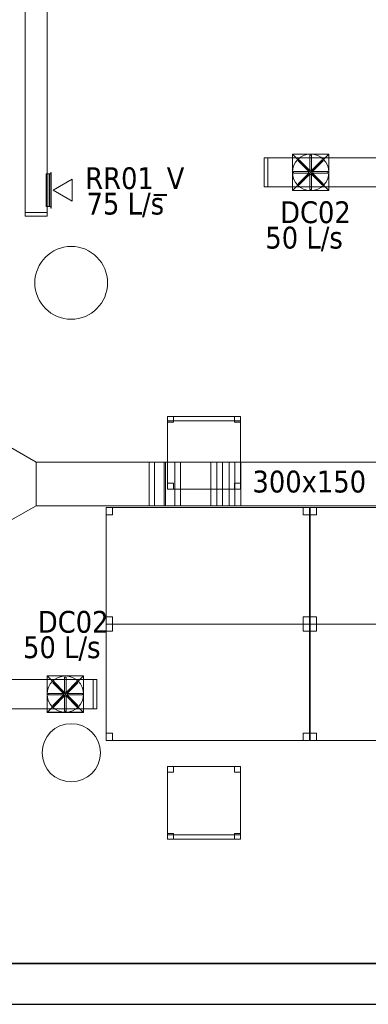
# Model space of a CAD drawing. Header units: metres. Extents: x 397.7 to 427.5, y 12.7 to 28.4.
# Tile 130 of 142: x 420.6 to 423, y 12.8 to 19.6. Entities that reach past the tile are written whole.
import ezdxf

# ---------------------------------------------------------------- set-up
doc = ezdxf.new("R2010")
doc.units = ezdxf.units.M
doc.layers.add('01_SUELOS', color=7, linetype='Continuous', lineweight=25, true_color=0x007f00)
for name, color, linetype, lineweight in [('02_MOBILIARIO', 7, 'Continuous', 18), ('A-COLS-____-MCUT', 7, 'Continuous', 18), ('A-COLS-____-OTLN', 7, 'Continuous', 18), ('A-DETL-____-MBND', 7, 'Continuous', 18), ('A-DETL-GENF-OTLN', 7, 'Continuous', 18), ('A-WALL-____-MCUT', 7, 'Continuous', 25), ('A-WALL-____-OTLN', 7, 'Continuous', 25), ('M-HVAC-CDFF-IDEN', 7, 'Continuous', 30), ('M-HVAC-CDFF-OTLN', 7, 'Continuous', 18), ('M-HVAC-DUCT-IDEN', 7, 'Continuous', 30), ('M-HVAC-DUCT-OTLN', 7, 'Continuous', 18)]:
    doc.layers.add(name, color=color, linetype=linetype, lineweight=lineweight)
doc.styles.add('Tahoma_2', font='tahoma.ttf', dxfattribs={"height": 0.15})

# ---------------------------------------------------------------- blocks, each defined once
blk = doc.blocks.new('Family - Taula 140X80_P2-152718-05_CLI_AIRE_P2')
at = {"layer": 'A-DETL-____-MBND', "color": 253, "true_color": 0xaaaaaa}
for p, q in [((0, 0), (0, 0.8001)), ((0, 0.8001), (1.3973, 0.8001)), ((1.3973, 0.8001), (0, 0.8001)), ((0, 0.8001), (0, 0)), ((0, 0.7501), (0, 0.8001)), ((0, 0.8001), (0.0437, 0.8001)), ((0.0437, 0.8001), (0, 0.8001)), ((0, 0.8001), (0, 0.7501)), ((0.0437, 0.7501), (0, 0.7501)), ((0, 0.7501), (0.0437, 0.7501)), ((0.0437, 0.8001), (0.0437, 0.7501)), ((0.0437, 0.7501), (0.0437, 0.8001)), ((1.3536, 0.7501), (1.3536, 0.8001)), ((1.3536, 0.8001), (1.3973, 0.8001)), ((1.3973, 0.8001), (1.3536, 0.8001)), ((1.3536, 0.8001), (1.3536, 0.7501)), ((1.3973, 0.7501), (1.3536, 0.7501)), ((1.3536, 0.7501), (1.3973, 0.7501)), ((1.3973, 0.8001), (1.3973, 0)), ((1.3973, 0), (1.3973, 0.8001)), ((1.3973, 0.8001), (1.3973, 0.7501)), ((1.3973, 0.7501), (1.3973, 0.8001)), ((0, 0), (0, 0.05)), ((0, 0.05), (0.0437, 0.05)), ((0.0437, 0.05), (0, 0.05)), ((0, 0.05), (0, 0)), ((1.3973, 0), (0, 0)), ((0, 0), (1.3973, 0)), ((0.0437, 0), (0, 0)), ((0, 0), (0.0437, 0)), ((0.0437, 0.05), (0.0437, 0)), ((0.0437, 0), (0.0437, 0.05)), ((1.3536, 0), (1.3536, 0.05)), ((1.3536, 0.05), (1.3973, 0.05)), ((1.3973, 0.05), (1.3536, 0.05)), ((1.3536, 0.05), (1.3536, 0)), ((1.3973, 0), (1.3536, 0)), ((1.3536, 0), (1.3973, 0)), ((1.3973, 0.05), (1.3973, 0)), ((1.3973, 0), (1.3973, 0.05))]:
    blk.add_line(p, q, dxfattribs=at)
blk = doc.blocks.new('Family - Mur P2-152758-05_CLI_AIRE_P2')
at = {"layer": 'A-WALL-____-MCUT', "color": 253, "true_color": 0xaaaaaa}
for p, q in [((25.4738, 0.28), (0.0555, 0.28)), ((0, 0), (25.4158, 0))]:
    blk.add_line(p, q, dxfattribs=at)
at = {"layer": 'A-WALL-____-OTLN', "color": 253, "true_color": 0xaaaaaa}
for p, q in [((25.4738, 0.28), (0.0555, 0.28)), ((0, 0), (25.4158, 0))]:
    blk.add_line(p, q, dxfattribs=at)
at = {"layer": 'A-WALL-____-OTLN', "color": 253, "lineweight": 18, "true_color": 0xaaaaaa}
blk.add_line((0, 0), (25.4158, 0), dxfattribs=at)
blk = doc.blocks.new('Family - LONDR55-XX_ZZ-ARQ-CAA-M3D-Londres55-152793-05_CLI_AIRE_P2')
at = {"layer": '01_SUELOS', "color": 9, "true_color": 0xaad4aa}
for p, q in [((0, 0), (25.4191, 0)), ((25.4191, 0), (0, 0))]:
    blk.add_line(p, q, dxfattribs=at)
blk = doc.blocks.new('Family - Taula 140X80_P2-152821-05_CLI_AIRE_P2')
at = {"layer": 'A-DETL-____-MBND', "color": 253, "true_color": 0xaaaaaa}
for p, q in [((0, 0.8001), (1.3973, 0.8001)), ((0, 0), (0, 0.8001)), ((1.3973, 0.8001), (0, 0.8001)), ((0, 0.8001), (0, 0)), ((0, 0.8001), (0.0437, 0.8001)), ((0, 0.7501), (0, 0.8001)), ((0.0437, 0.8001), (0, 0.8001)), ((0, 0.8001), (0, 0.7501)), ((0.0437, 0.7501), (0, 0.7501)), ((0, 0.7501), (0.0437, 0.7501)), ((0.0437, 0.8001), (0.0437, 0.7501)), ((0.0437, 0.7501), (0.0437, 0.8001)), ((1.3536, 0.8001), (1.3973, 0.8001)), ((1.3536, 0.7501), (1.3536, 0.8001)), ((1.3973, 0.8001), (1.3536, 0.8001)), ((1.3536, 0.8001), (1.3536, 0.7501)), ((1.3973, 0.7501), (1.3536, 0.7501)), ((1.3536, 0.7501), (1.3973, 0.7501)), ((1.3973, 0.8001), (1.3973, 0)), ((1.3973, 0), (1.3973, 0.8001)), ((1.3973, 0.8001), (1.3973, 0.7501)), ((1.3973, 0.7501), (1.3973, 0.8001)), ((0, 0.05), (0.0437, 0.05)), ((0, 0), (0, 0.05)), ((0.0437, 0.05), (0, 0.05)), ((0, 0.05), (0, 0)), ((0.0437, 0), (0, 0)), ((0, 0), (0.0437, 0)), ((0, 0), (1.3973, 0)), ((0.0437, 0.05), (0.0437, 0)), ((0.0437, 0), (0.0437, 0.05)), ((1.3536, 0.05), (1.3973, 0.05)), ((1.3536, 0), (1.3536, 0.05)), ((1.3973, 0.05), (1.3536, 0.05)), ((1.3536, 0.05), (1.3536, 0)), ((1.3973, 0), (1.3536, 0)), ((1.3536, 0), (1.3973, 0)), ((1.3973, 0.05), (1.3973, 0)), ((1.3973, 0), (1.3973, 0.05)), ((1.3973, 0), (0, 0))]:
    blk.add_line(p, q, dxfattribs=at)
blk = doc.blocks.new('Family - Taula 140X80_P2-152856-05_CLI_AIRE_P2')
at = {"layer": 'A-DETL-____-MBND', "color": 253, "true_color": 0xaaaaaa}
for p, q in [((0, 0), (0, 0.8001)), ((0, 0.8001), (1.3973, 0.8001)), ((1.3973, 0.8001), (0, 0.8001)), ((0, 0.8001), (0, 0)), ((0, 0.7501), (0, 0.8001)), ((0, 0.8001), (0.0437, 0.8001)), ((0.0437, 0.8001), (0, 0.8001)), ((0, 0.8001), (0, 0.7501)), ((0.0437, 0.7501), (0, 0.7501)), ((0, 0.7501), (0.0437, 0.7501)), ((0.0437, 0.8001), (0.0437, 0.7501)), ((0.0437, 0.7501), (0.0437, 0.8001)), ((1.3536, 0.7501), (1.3536, 0.8001)), ((1.3536, 0.8001), (1.3973, 0.8001)), ((1.3973, 0.8001), (1.3536, 0.8001)), ((1.3536, 0.8001), (1.3536, 0.7501)), ((1.3973, 0.7501), (1.3536, 0.7501)), ((1.3536, 0.7501), (1.3973, 0.7501)), ((1.3973, 0.8001), (1.3973, 0)), ((1.3973, 0), (1.3973, 0.8001)), ((1.3973, 0.8001), (1.3973, 0.7501)), ((1.3973, 0.7501), (1.3973, 0.8001)), ((0, 0), (0, 0.05)), ((0, 0.05), (0.0437, 0.05)), ((0.0437, 0.05), (0, 0.05)), ((0, 0.05), (0, 0)), ((1.3973, 0), (0, 0)), ((0, 0), (1.3973, 0)), ((0.0437, 0), (0, 0)), ((0, 0), (0.0437, 0)), ((0.0437, 0.05), (0.0437, 0)), ((0.0437, 0), (0.0437, 0.05)), ((1.3536, 0), (1.3536, 0.05)), ((1.3536, 0.05), (1.3973, 0.05)), ((1.3973, 0.05), (1.3536, 0.05)), ((1.3536, 0.05), (1.3536, 0)), ((1.3973, 0), (1.3536, 0)), ((1.3536, 0), (1.3973, 0)), ((1.3973, 0.05), (1.3973, 0)), ((1.3973, 0), (1.3973, 0.05))]:
    blk.add_line(p, q, dxfattribs=at)
blk = doc.blocks.new('Family - Cadira d_Oficina_P2-152893-05_CLI_AIRE_P2')
at = {"layer": 'A-DETL-____-MBND', "color": 253, "true_color": 0xaaaaaa}
for p, q in [((0, 0.46), (0, 0.5)), ((0, 0.5), (0.04, 0.5)), ((0.04, 0.5), (0, 0.5)), ((0, 0.5), (0, 0.46)), ((0, 0.47), (0, 0.5)), ((0, 0.5), (0.5, 0.5)), ((0.5, 0.5), (0, 0.5)), ((0, 0.5), (0, 0.47)), ((0, 0), (0, 0.5)), ((0, 0.5), (0.5, 0.5)), ((0.5, 0.5), (0, 0.5)), ((0, 0.5), (0, 0)), ((0.04, 0.5), (0.04, 0.46)), ((0.04, 0.46), (0.04, 0.5)), ((0.46, 0.46), (0.46, 0.5)), ((0.46, 0.5), (0.5, 0.5)), ((0.5, 0.5), (0.46, 0.5)), ((0.46, 0.5), (0.46, 0.46)), ((0.5, 0.5), (0.5, 0.46)), ((0.5, 0.46), (0.5, 0.5)), ((0.5, 0.5), (0.5, 0.47)), ((0.5, 0.47), (0.5, 0.5)), ((0.5, 0.5), (0.5, 0)), ((0.5, 0), (0.5, 0.5)), ((0.5, 0.47), (0, 0.47)), ((0, 0.47), (0.5, 0.47)), ((0.04, 0.46), (0, 0.46)), ((0, 0.46), (0.04, 0.46)), ((0.5, 0.46), (0.46, 0.46)), ((0.46, 0.46), (0.5, 0.46)), ((0, 0), (0, 0.04)), ((0, 0.04), (0.04, 0.04)), ((0.04, 0.04), (0, 0.04)), ((0, 0.04), (0, 0)), ((0.5, 0), (0, 0)), ((0.04, 0), (0, 0)), ((0, 0), (0.04, 0)), ((0.04, 0.04), (0.04, 0)), ((0.04, 0), (0.04, 0.04)), ((0.46, 0), (0.46, 0.04)), ((0.46, 0.04), (0.5, 0.04)), ((0.5, 0.04), (0.46, 0.04)), ((0.46, 0.04), (0.46, 0)), ((0.5, 0), (0.46, 0)), ((0.46, 0), (0.5, 0)), ((0.5, 0.04), (0.5, 0)), ((0.5, 0), (0.5, 0.04)), ((0, 0), (0.5, 0))]:
    blk.add_line(p, q, dxfattribs=at)
blk = doc.blocks.new('Family - Cadira d_Oficina_P2-152897-05_CLI_AIRE_P2')
at = {"layer": 'A-DETL-____-MBND', "color": 253, "true_color": 0xaaaaaa}
for p, q in [((0, 0.5), (0.5, 0.5)), ((0, 0), (0, 0.5)), ((0.5, 0.5), (0, 0.5)), ((0, 0.5), (0, 0)), ((0, 0.46), (0, 0.5)), ((0, 0.5), (0.04, 0.5)), ((0.04, 0.5), (0, 0.5)), ((0, 0.5), (0, 0.46)), ((0.04, 0.5), (0.04, 0.46)), ((0.04, 0.46), (0.04, 0.5)), ((0.46, 0.46), (0.46, 0.5)), ((0.46, 0.5), (0.5, 0.5)), ((0.5, 0.5), (0.46, 0.5)), ((0.46, 0.5), (0.46, 0.46)), ((0.5, 0.5), (0.5, 0)), ((0.5, 0), (0.5, 0.5)), ((0.5, 0.5), (0.5, 0.46)), ((0.5, 0.46), (0.5, 0.5)), ((0.04, 0.46), (0, 0.46)), ((0, 0.46), (0.04, 0.46)), ((0.5, 0.46), (0.46, 0.46)), ((0.46, 0.46), (0.5, 0.46)), ((0, 0), (0, 0.04)), ((0, 0.04), (0.04, 0.04)), ((0.04, 0.04), (0, 0.04)), ((0, 0.04), (0, 0)), ((0, 0), (0, 0.03)), ((0, 0.03), (0.5, 0.03)), ((0.5, 0.03), (0, 0.03)), ((0, 0.03), (0, 0)), ((0, 0), (0.5, 0)), ((0.04, 0), (0, 0)), ((0, 0), (0.04, 0)), ((0.5, 0), (0, 0)), ((0, 0), (0.5, 0)), ((0.04, 0.04), (0.04, 0)), ((0.04, 0), (0.04, 0.04)), ((0.46, 0), (0.46, 0.04)), ((0.46, 0.04), (0.5, 0.04)), ((0.5, 0.04), (0.46, 0.04)), ((0.46, 0.04), (0.46, 0)), ((0.5, 0), (0.46, 0)), ((0.5, 0.04), (0.5, 0)), ((0.5, 0), (0.5, 0.04)), ((0.5, 0.03), (0.5, 0)), ((0.5, 0), (0.5, 0.03)), ((0.5, 0), (0, 0)), ((0.46, 0), (0.5, 0))]:
    blk.add_line(p, q, dxfattribs=at)
blk = doc.blocks.new('Family - Taula 140X80_P2-153006-05_CLI_AIRE_P2')
at = {"layer": 'A-DETL-____-MBND', "color": 253, "true_color": 0xaaaaaa}
for p, q in [((0, 0.8001), (1.3973, 0.8001)), ((0, 0), (0, 0.8001)), ((1.3973, 0.8001), (0, 0.8001)), ((0, 0.8001), (0, 0)), ((0, 0.8001), (0.0437, 0.8001)), ((0, 0.7501), (0, 0.8001)), ((0.0437, 0.8001), (0, 0.8001)), ((0, 0.8001), (0, 0.7501)), ((0.0437, 0.7501), (0, 0.7501)), ((0, 0.7501), (0.0437, 0.7501)), ((0.0437, 0.8001), (0.0437, 0.7501)), ((0.0437, 0.7501), (0.0437, 0.8001)), ((1.3536, 0.8001), (1.3973, 0.8001)), ((1.3536, 0.7501), (1.3536, 0.8001)), ((1.3973, 0.8001), (1.3536, 0.8001)), ((1.3536, 0.8001), (1.3536, 0.7501)), ((1.3973, 0.7501), (1.3536, 0.7501)), ((1.3536, 0.7501), (1.3973, 0.7501)), ((1.3973, 0.8001), (1.3973, 0)), ((1.3973, 0), (1.3973, 0.8001)), ((1.3973, 0.8001), (1.3973, 0.7501)), ((1.3973, 0.7501), (1.3973, 0.8001)), ((0, 0.05), (0.0437, 0.05)), ((0, 0), (0, 0.05)), ((0.0437, 0.05), (0, 0.05)), ((0, 0.05), (0, 0)), ((0.0437, 0), (0, 0)), ((0, 0), (0.0437, 0)), ((0, 0), (1.3973, 0)), ((0.0437, 0.05), (0.0437, 0)), ((0.0437, 0), (0.0437, 0.05)), ((1.3536, 0.05), (1.3973, 0.05)), ((1.3536, 0), (1.3536, 0.05)), ((1.3973, 0.05), (1.3536, 0.05)), ((1.3536, 0.05), (1.3536, 0)), ((1.3973, 0), (1.3536, 0)), ((1.3536, 0), (1.3973, 0)), ((1.3973, 0.05), (1.3973, 0)), ((1.3973, 0), (1.3973, 0.05)), ((1.3973, 0), (0, 0))]:
    blk.add_line(p, q, dxfattribs=at)
blk = doc.blocks.new('Family - Pilar P2-153054-05_CLI_AIRE_P2')
at = {"layer": 'A-COLS-____-MCUT', "color": 253, "true_color": 0xaaaaaa}
for start, end in [(360, 180), (180, 360)]:
    blk.add_arc((0.25, 0.25), 0.25, start, end, dxfattribs=at)
at = {"layer": 'A-COLS-____-OTLN', "color": 253, "true_color": 0xaaaaaa}
for start, end in [(360, 180), (180, 360)]:
    blk.add_arc((0.25, 0.25), 0.25, start, end, dxfattribs=at)
blk = doc.blocks.new('Family - Pilar P2-153097-05_CLI_AIRE_P2')
at = {"layer": 'A-COLS-____-MCUT', "color": 253, "true_color": 0xaaaaaa}
for start, end in [(360, 180), (180, 360)]:
    blk.add_arc((0.2, 0.2), 0.2, start, end, dxfattribs=at)
at = {"layer": 'A-COLS-____-OTLN', "color": 253, "true_color": 0xaaaaaa}
for start, end in [(360, 180), (180, 360)]:
    blk.add_arc((0.2, 0.2), 0.2, start, end, dxfattribs=at)
blk = doc.blocks.new('LONDR55-XX_ZZ-ARQ-CAA-M3D-Londres55_ifc-1-05_CLI_AIRE_P2')
at = {"layer": '01_SUELOS', "color": 253, "lineweight": 18, "true_color": 0xaaaaaa}
blk.add_blockref('Family - LONDR55-XX_ZZ-ARQ-CAA-M3D-Londres55-152793-05_CLI_AIRE_P2', (398.2971, 13.1206), dxfattribs=at)
at = {"layer": '02_MOBILIARIO', "color": 253, "lineweight": 18, "true_color": 0xaaaaaa}
for name, p in [('Family - Cadira d_Oficina_P2-152893-05_CLI_AIRE_P2', (421.6535, 16.3816)), ('Family - Taula 140X80_P2-152821-05_CLI_AIRE_P2', (421.2315, 15.4543)), ('Family - Taula 140X80_P2-153006-05_CLI_AIRE_P2', (422.6315, 15.4543)), ('Family - Taula 140X80_P2-152856-05_CLI_AIRE_P2', (421.2315, 14.6542)), ('Family - Taula 140X80_P2-152718-05_CLI_AIRE_P2', (422.6315, 14.6542)), ('Family - Cadira d_Oficina_P2-152897-05_CLI_AIRE_P2', (421.6535, 13.9751))]:
    blk.add_blockref(name, p, dxfattribs=at)
at = {"layer": 'A-COLS-____-OTLN', "color": 253, "lineweight": 18, "true_color": 0xaaaaaa}
for name, p in [('Family - Pilar P2-153054-05_CLI_AIRE_P2', (420.742, 17.5495)), ('Family - Pilar P2-153097-05_CLI_AIRE_P2', (420.792, 14.3695))]:
    blk.add_blockref(name, p, dxfattribs=at)
at = {"layer": 'A-WALL-____-OTLN', "color": 253, "lineweight": 18, "true_color": 0xaaaaaa}
blk.add_blockref('Family - Mur P2-152758-05_CLI_AIRE_P2', (398.2417, 12.8406), dxfattribs=at)
blk = doc.blocks.new('ZYR_03_06_08_01 Difusor Rotacional Circular Impulsió NO PLENUM - DC02-354801-05_CLI_AIRE_P2')
at = {"layer": 'A-DETL-GENF-OTLN', "color": 143, "true_color": 0x32aad1}
for p, q in [((-0.0862, 0.0788), (-0.0788, 0.0862)), ((-0.0125, 0.0052), (-0.0862, 0.0788)), ((-0.0788, 0.0862), (-0.0052, 0.0125)), ((-0.0052, 0.1179), (0.0052, 0.1179)), ((-0.0052, 0.0138), (-0.0052, 0.1179)), ((0.0052, 0.1179), (0.0052, 0.0138)), ((0.0052, 0.0125), (0.0788, 0.0862)), ((0.0862, 0.0788), (0.0125, 0.0052)), ((0.0788, 0.0862), (0.0862, 0.0788)), ((-0.1179, 0.0052), (-0.0138, 0.0052)), ((-0.1179, -0.0052), (-0.1179, 0.0052)), ((-0.0138, 0.0052), (-0.0138, -0.0052)), ((-0.0052, 0.0125), (-0.0125, 0.0052)), ((0.0052, 0.0138), (-0.0052, 0.0138)), ((0.0125, 0.0052), (0.0052, 0.0125)), ((0.0138, 0.0052), (0.1179, 0.0052)), ((0.0138, -0.0052), (0.0138, 0.0052)), ((0.1179, 0.0052), (0.1179, -0.0052)), ((-0.0138, -0.0052), (-0.1179, -0.0052)), ((-0.0862, -0.0788), (-0.0125, -0.0052)), ((-0.0052, -0.0125), (-0.0788, -0.0862)), ((-0.0125, -0.0052), (-0.0052, -0.0125)), ((-0.0052, -0.0138), (0.0052, -0.0138)), ((-0.0052, -0.1179), (-0.0052, -0.0138)), ((0.0052, -0.0125), (0.0125, -0.0052)), ((0.0788, -0.0862), (0.0052, -0.0125)), ((0.0052, -0.0138), (0.0052, -0.1179)), ((0.0125, -0.0052), (0.0862, -0.0788)), ((0.1179, -0.0052), (0.0138, -0.0052)), ((-0.0788, -0.0862), (-0.0862, -0.0788)), ((0.0052, -0.1179), (-0.0052, -0.1179)), ((0.0862, -0.0788), (0.0788, -0.0862))]:
    blk.add_line(p, q, dxfattribs=at)
blk.add_circle((0, 0), 0.125, dxfattribs=at)
blk = doc.blocks.new('M_Transición de rectangular a redondo - Ángulo - 60 grados-473491-05_CLI_AIRE_P2')
at = {"layer": 'M-HVAC-DUCT-OTLN', "color": 143, "true_color": 0x32aad1}
for p, q in [((404.3152, 21.5041), (404.3152, 21.6291)), ((404.3152, 21.6291), (404.4402, 21.6291)), ((404.3152, 21.6291), (404.3152, 21.3791)), ((404.5652, 21.6291), (404.3152, 21.6291)), ((404.4402, 21.6291), (404.5652, 21.6291)), ((404.5652, 21.6291), (404.5652, 21.5041)), ((404.5652, 21.3791), (404.5652, 21.6291)), ((404.3152, 21.3791), (404.3152, 21.5041)), ((404.5652, 21.5041), (404.5652, 21.3791)), ((404.4402, 21.3791), (404.3152, 21.3791)), ((404.3152, 21.3791), (404.5652, 21.3791)), ((404.5652, 21.3791), (404.4402, 21.3791))]:
    blk.add_line(p, q, dxfattribs=at)
for start, end in [(90, 180), (0, 90), (180, 270), (270, 0)]:
    blk.add_arc((404.4402, 21.5041), 0.125, start, end, dxfattribs=at)
blk = doc.blocks.new('MEP_15_03 Injerto Conducte - Mínimo-474498-05_CLI_AIRE_P2')
at = {"layer": 'M-HVAC-DUCT-OTLN', "color": 143, "true_color": 0x32aad1}
for p, q in [((400.2754, 16.083), (400.0254, 16.083)), ((400.0254, 16.083), (400.0254, 15.833)), ((400.0254, 16.083), (400.0254, 15.833)), ((400.2754, 16.083), (400.0254, 16.083)), ((400.2754, 15.833), (400.2754, 16.083)), ((400.2754, 15.833), (400.2754, 16.083)), ((400.0254, 15.833), (400.2754, 15.833)), ((400.0254, 15.833), (400.2754, 15.833))]:
    blk.add_line(p, q, dxfattribs=at)
blk = doc.blocks.new('M_Remate rectangular - Estándar-474862-05_CLI_AIRE_P2')
at = {"layer": 'M-HVAC-DUCT-OTLN', "color": 143, "true_color": 0x32aad1}
for p, q in [((0, 0.1), (0, -0.1)), ((0, -0.1), (0, 0.1)), ((0, 0.1), (0.025, 0.1)), ((0.025, 0.1), (0, 0.1)), ((0.025, 0.1), (0.025, -0.1)), ((0.025, -0.1), (0.025, 0.1)), ((0.025, -0.1), (0, -0.1)), ((0.025, -0.1), (0, -0.1))]:
    blk.add_line(p, q, dxfattribs=at)
blk = doc.blocks.new('MEP_15_03 Injerto Conducte - Mínimo-473568-05_CLI_AIRE_P2')
at = {"layer": 'M-HVAC-DUCT-OTLN', "color": 143, "true_color": 0x32aad1}
for p, q in [((404.5652, 21.6291), (404.3152, 21.6291)), ((404.3152, 21.6291), (404.3152, 21.3791)), ((404.5652, 21.6291), (404.3152, 21.6291)), ((404.3152, 21.6291), (404.3152, 21.3791)), ((404.5652, 21.3791), (404.5652, 21.6291)), ((404.5652, 21.3791), (404.5652, 21.6291)), ((404.3152, 21.3791), (404.5652, 21.3791)), ((404.3152, 21.3791), (404.5652, 21.3791))]:
    blk.add_line(p, q, dxfattribs=at)
blk = doc.blocks.new('ZYR_03_06_04_01 Reixa Paret Retorn - RR01_V-478031-05_CLI_AIRE_P2')
at = {"layer": 'M-HVAC-CDFF-OTLN', "color": 40, "true_color": 0xffbf00}
for p, q in [((0.1225, 0.002), (-0.1225, 0.002)), ((-0.1225, 0.002), (0.1225, 0.002)), ((-0.1225, 0.002), (-0.1225, 0)), ((-0.1225, 0.002), (-0.1225, 0)), ((0.1225, 0), (-0.1225, 0)), ((-0.1225, 0), (0.1225, 0)), ((0.1125, 0.01), (-0.1125, 0.01)), ((-0.1125, 0.01), (0.1125, 0.01)), ((-0.1125, 0.01), (-0.1125, 0)), ((-0.1125, 0.01), (-0.1125, 0)), ((0.1125, 0.002), (-0.1125, 0.002)), ((-0.1125, 0.002), (0.1125, 0.002)), ((-0.1125, 0.002), (-0.1125, 0)), ((-0.1125, 0.002), (-0.1125, 0)), ((0.1125, 0), (-0.1125, 0)), ((-0.1125, 0), (0.1125, 0)), ((0.1125, 0), (-0.1125, 0)), ((-0.1125, 0), (0.1125, 0)), ((0.1125, 0), (0.1125, 0.01)), ((0.1125, 0.01), (0.1125, 0)), ((0.1125, 0), (0.1125, 0.002)), ((0.1125, 0.002), (0.1125, 0)), ((0.1225, 0), (0.1225, 0.002)), ((0.1225, 0.002), (0.1225, 0)), ((0, -0.015), (-0.075, -0.1449)), ((0, -0.015), (0.075, -0.1449)), ((0.075, -0.1449), (-0.075, -0.1449))]:
    blk.add_line(p, q, dxfattribs=at)
blk = doc.blocks.new('MEP_15_03 Injerto Conducte - Mínimo-476864-05_CLI_AIRE_P2')
at = {"layer": 'M-HVAC-DUCT-OTLN', "color": 40, "true_color": 0xffbf00}
for p, q in [((-0.006096, -0.1125), (-0.006096, 0.1125)), ((-0.006096, 0.1125), (-0.006096, -0.1125)), ((-0.006096, 0.1125), (0.015, 0.1125)), ((-0.006096, 0.1125), (0.015, 0.1125)), ((0.015, 0.1125), (0.015, -0.1125)), ((0.015, -0.1125), (0.015, 0.1125)), ((0.015, -0.1125), (-0.006096, -0.1125)), ((-0.006096, -0.1125), (0.015, -0.1125))]:
    blk.add_line(p, q, dxfattribs=at)
blk = doc.blocks.new('M_Remate rectangular - Estándar-481061-05_CLI_AIRE_P2')
at = {"layer": 'M-HVAC-DUCT-OTLN', "color": 40, "true_color": 0xffbf00}
for p, q in [((0, 0.075), (0, -0.075)), ((0, -0.075), (0, 0.075)), ((0, 0.075), (0.025, 0.075)), ((0.025, 0.075), (0, 0.075)), ((0.025, 0.075), (0.025, -0.075)), ((0.025, -0.075), (0.025, 0.075)), ((0.025, -0.075), (0, -0.075)), ((0.025, -0.075), (0, -0.075))]:
    blk.add_line(p, q, dxfattribs=at)
blk = doc.blocks.new('M_Transición rectangular - Ángulo - 60 grados-496508-05_CLI_AIRE_P2')
at = {"layer": 'M-HVAC-DUCT-OTLN', "color": 143, "true_color": 0x32aad1}
for p, q in [((0, 0.25), (0, -0.25)), ((0, 0.25), (0.1732, 0.15)), ((0, 0.25), (0.1732, 0.15)), ((0, -0.25), (0, 0.25)), ((0.1732, -0.15), (0.1732, 0.15)), ((0.1732, 0.15), (0.1732, -0.15)), ((0, -0.25), (0.1732, -0.15)), ((0.1732, -0.15), (0, -0.25))]:
    blk.add_line(p, q, dxfattribs=at)
blk = doc.blocks.new('M_Codo rectangular - Radio - 1 W-785149-05_CLI_AIRE_P2')
at = {"layer": 'M-HVAC-DUCT-OTLN', "color": 143, "true_color": 0x32aad1}
for p, q in [((421.527, 16.5674), (421.527, 16.2674)), ((421.527, 16.2674), (421.527, 16.5674)), ((421.5645, 16.5674), (421.527, 16.5674)), ((421.527, 16.5674), (421.6395, 16.5674)), ((421.5645, 16.5674), (421.6395, 16.5674)), ((421.5645, 16.2674), (421.5645, 16.5674)), ((421.6395, 16.5674), (421.6395, 16.2674)), ((421.527, 16.2674), (421.5645, 16.2674)), ((421.527, 16.2674), (421.6395, 16.2674)), ((421.6395, 16.2674), (421.5645, 16.2674))]:
    blk.add_line(p, q, dxfattribs=at)
blk = doc.blocks.new('M_Codo rectangular - Radio - 1 W-V10-05_CLI_AIRE_P2')
at = {"layer": 'M-HVAC-DUCT-OTLN', "color": 143, "true_color": 0x32aad1}
for p, q in [((421.7041, 16.5674), (421.6291, 16.5674)), ((421.6291, 16.5674), (421.6291, 16.2674)), ((421.7416, 16.5674), (421.6291, 16.5674)), ((421.7041, 16.2674), (421.7041, 16.5674)), ((421.7416, 16.5674), (421.7041, 16.5674)), ((421.7416, 16.2674), (421.7416, 16.5674)), ((421.7416, 16.5674), (421.7416, 16.2674)), ((421.6291, 16.2674), (421.7041, 16.2674)), ((421.7416, 16.2674), (421.6291, 16.2674)), ((421.7041, 16.2674), (421.7416, 16.2674))]:
    blk.add_line(p, q, dxfattribs=at)
blk = doc.blocks.new('M_Codo rectangular - Radio - 1 W-785229-05_CLI_AIRE_P2')
at = {"layer": 'M-HVAC-DUCT-OTLN', "color": 143, "true_color": 0x32aad1}
for p, q in [((421.9505, 16.2674), (421.9505, 16.5674)), ((421.9505, 16.5674), (421.9505, 16.2674)), ((421.9925, 16.5674), (421.9505, 16.5674)), ((422.0764, 16.5674), (421.9505, 16.5674)), ((422.0764, 16.5674), (421.9925, 16.5674)), ((421.9925, 16.5674), (421.9925, 16.2674)), ((422.0764, 16.2674), (422.0764, 16.5674)), ((421.9505, 16.2674), (421.9925, 16.2674)), ((422.0764, 16.2674), (421.9505, 16.2674)), ((421.9925, 16.2674), (422.0764, 16.2674))]:
    blk.add_line(p, q, dxfattribs=at)
blk = doc.blocks.new('M_Codo rectangular - Radio - 1 W-V11-05_CLI_AIRE_P2')
at = {"layer": 'M-HVAC-DUCT-OTLN', "color": 143, "true_color": 0x32aad1}
for p, q in [((422.0313, 16.2674), (422.0313, 16.5674)), ((422.0313, 16.5674), (422.1152, 16.5674)), ((422.0313, 16.5674), (422.1572, 16.5674)), ((422.1152, 16.5674), (422.1152, 16.2674)), ((422.1572, 16.5674), (422.1152, 16.5674)), ((422.1572, 16.5674), (422.1572, 16.2674)), ((422.1572, 16.2674), (422.1572, 16.5674)), ((422.1152, 16.2674), (422.0313, 16.2674)), ((422.0313, 16.2674), (422.1572, 16.2674)), ((422.1152, 16.2674), (422.1572, 16.2674))]:
    blk.add_line(p, q, dxfattribs=at)

msp = doc.modelspace()

# ---------------------------------------------------------------- linework, layer by layer
at = {"layer": 'M-HVAC-DUCT-OTLN', "color": 40, "true_color": 0xffbf00}
for p, q in [((420.6759, 18.2823), (420.6759, 21.2206)), ((420.8259, 21.2206), (420.8259, 18.2823)), ((420.8198, 18.5486), (420.8198, 18.3236)), ((420.8259, 18.5486), (420.8198, 18.5486)), ((420.8409, 18.3236), (420.8409, 18.5486)), ((420.8409, 18.5486), (420.8435, 18.5486)), ((420.8435, 18.3236), (420.8435, 18.5486)), ((420.8259, 18.2823), (420.6759, 18.2823)), ((420.8198, 18.3236), (420.8259, 18.3236)), ((420.8435, 18.3236), (420.8409, 18.3236))]:
    msp.add_line(p, q, dxfattribs=at)
at = {"layer": 'M-HVAC-DUCT-OTLN', "color": 143, "true_color": 0x32aad1}
for p, q in [((422.511, 18.6841), (422.761, 18.6841)), ((422.511, 18.4341), (422.511, 18.6841)), ((422.761, 18.4341), (422.511, 18.6841)), ((422.511, 18.4341), (422.761, 18.6841)), ((422.761, 18.6841), (422.761, 18.4341)), ((422.3417, 18.4591), (422.3417, 18.6591)), ((422.3417, 18.6591), (424.2212, 18.6591)), ((424.2212, 18.4591), (422.3417, 18.4591)), ((422.761, 18.4341), (422.511, 18.4341)), ((420.7502, 16.5674), (420.7502, 16.2674)), ((420.7502, 16.5674), (421.527, 16.5674)), ((421.527, 16.5674), (421.527, 16.2674)), ((421.5645, 16.5674), (421.5645, 16.2674)), ((421.7041, 16.5674), (421.5645, 16.5674)), ((421.6291, 16.2674), (421.6291, 16.5674)), ((421.6395, 16.2674), (421.6395, 16.5674)), ((421.7041, 16.5674), (421.7041, 16.2674)), ((421.7416, 16.5674), (421.7416, 16.2674)), ((421.7416, 16.5674), (421.9505, 16.5674)), ((421.9505, 16.5674), (421.9505, 16.2674)), ((421.9925, 16.2674), (421.9925, 16.5674)), ((421.9925, 16.5674), (422.1152, 16.5674)), ((422.0313, 16.5674), (422.0313, 16.2674)), ((422.0764, 16.5674), (422.0764, 16.2674)), ((422.1152, 16.2674), (422.1152, 16.5674)), ((422.1572, 16.2674), (422.1572, 16.5674)), ((422.1572, 16.5674), (423.9201, 16.5674)), ((421.527, 16.2674), (420.7502, 16.2674)), ((421.5645, 16.2674), (421.7041, 16.2674)), ((421.9505, 16.2674), (421.7416, 16.2674)), ((422.1152, 16.2674), (421.9925, 16.2674)), ((423.9201, 16.2674), (422.1572, 16.2674)), ((420.827, 15.0974), (421.077, 15.0974)), ((420.827, 14.8474), (420.827, 15.0974)), ((421.077, 14.8474), (420.827, 15.0974)), ((420.827, 14.8474), (421.077, 15.0974)), ((421.077, 15.0974), (421.077, 14.8474)), ((420.502, 15.0724), (421.142, 15.0724)), ((421.142, 15.0724), (421.142, 14.8724)), ((421.142, 14.8724), (420.502, 14.8724)), ((421.077, 14.8474), (420.827, 14.8474))]:
    msp.add_line(p, q, dxfattribs=at)

# ---------------------------------------------------------------- block references
at = {"lineweight": 5}
msp.add_blockref('LONDR55-XX_ZZ-ARQ-CAA-M3D-Londres55_ifc-1-05_CLI_AIRE_P2', (0, 0), dxfattribs=at)
at = {"layer": 'A-DETL-GENF-OTLN', "color": 143, "true_color": 0x32aad1}
for p in [(422.636, 18.5591), (420.952, 14.9724)]:
    msp.add_blockref('ZYR_03_06_08_01 Difusor Rotacional Circular Impulsió NO PLENUM - DC02-354801-05_CLI_AIRE_P2', p, dxfattribs=at)
at = {"layer": 'M-HVAC-CDFF-OTLN', "color": 40, "true_color": 0xffbf00, "rotation": 90.00000000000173}
msp.add_blockref('ZYR_03_06_04_01 Reixa Paret Retorn - RR01_V-478031-05_CLI_AIRE_P2', (420.8535, 18.4361), dxfattribs=at)
at = {"layer": 'M-HVAC-DUCT-OTLN', "color": 143, "true_color": 0x32aad1}
for name, p in [('M_Transición de rectangular a redondo - Ángulo - 60 grados-473491-05_CLI_AIRE_P2', (18.1958, -2.945)), ('MEP_15_03 Injerto Conducte - Mínimo-473568-05_CLI_AIRE_P2', (18.1958, -2.945)), ('M_Transición rectangular - Ángulo - 60 grados-496508-05_CLI_AIRE_P2', (420.577, 16.4174)), ('M_Codo rectangular - Radio - 1 W-785149-05_CLI_AIRE_P2', (0, 0)), ('M_Codo rectangular - Radio - 1 W-V10-05_CLI_AIRE_P2', (0, 0)), ('M_Codo rectangular - Radio - 1 W-785229-05_CLI_AIRE_P2', (0, 0)), ('M_Codo rectangular - Radio - 1 W-V11-05_CLI_AIRE_P2', (0, 0)), ('M_Transición de rectangular a redondo - Ángulo - 60 grados-473491-05_CLI_AIRE_P2', (16.5117, -6.5316)), ('M_Remate rectangular - Estándar-474862-05_CLI_AIRE_P2', (421.142, 14.9724))]:
    msp.add_blockref(name, p, dxfattribs=at)
at = {"layer": 'M-HVAC-DUCT-OTLN', "color": 143, "true_color": 0x32aad1, "rotation": 180}
for name, p in [('M_Remate rectangular - Estándar-474862-05_CLI_AIRE_P2', (422.3417, 18.5591)), ('MEP_15_03 Injerto Conducte - Mínimo-474498-05_CLI_AIRE_P2', (821.1023, 30.9305))]:
    msp.add_blockref(name, p, dxfattribs=at)
at = {"layer": 'M-HVAC-DUCT-OTLN', "color": 40, "true_color": 0xffbf00, "extrusion": (0, 0, -1), "rotation": 180}
msp.add_blockref('MEP_15_03 Injerto Conducte - Mínimo-476864-05_CLI_AIRE_P2', (-420.8259, 18.4361), dxfattribs=at)
at = {"layer": 'M-HVAC-DUCT-OTLN', "color": 40, "true_color": 0xffbf00, "rotation": 270}
msp.add_blockref('M_Remate rectangular - Estándar-481061-05_CLI_AIRE_P2', (420.7509, 18.2823), dxfattribs=at)

# ---------------------------------------------------------------- texts
at = {"layer": 'M-HVAC-CDFF-IDEN', "char_height": 0.15, "attachment_point": 1, "style": 'Tahoma_2'}
for s, insert, width in [('RR01_V', (421.0884, 18.5939), 0.84578), ('75 L/s', (421.0978, 18.4192), 0.661392), ('DC02', (422.4266, 18.36), 0.577215), ('50 L/s', (422.325, 18.1853), 0.661392), ('DC02', (420.763, 15.5446), 0.577215), ('50 L/s', (420.6614, 15.37), 0.661392)]:
    msp.add_mtext(s, dxfattribs=dict(at, insert=insert, width=width))
at = {"layer": 'M-HVAC-DUCT-IDEN', "insert": (422.2365, 16.5087), "char_height": 0.15, "width": 0.913924, "attachment_point": 1, "style": 'Tahoma_2'}
msp.add_mtext('300x150', dxfattribs=at)

doc.saveas('drawing.dxf')
